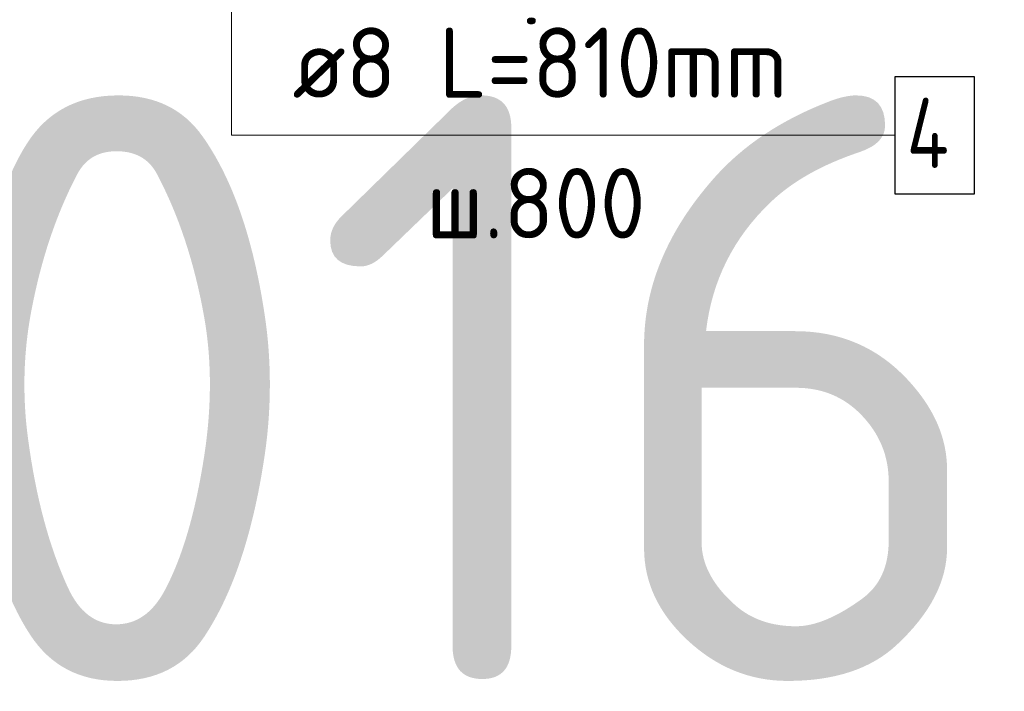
# Model space of a CAD drawing. Header units: metres. Extents: x -38 to 97, y -15 to 21.
# Tile 61 of 87: x 72.428 to 72.848, y 7.942 to 8.229. Entities that reach past the tile are written whole.
import ezdxf

# ---------------------------------------------------------------- set-up
doc = ezdxf.new("R2010")
doc.units = ezdxf.units.M
doc.header["$PDMODE"] = 65
doc.layers.add('XR$3$Арм.стержн. Фиксатор', color=7, linetype='Continuous', lineweight=35, true_color=0x501e0f)
doc.layers.add('XR$5$Арм.стержн. Фиксатор', color=7, linetype='Continuous', lineweight=35, true_color=0x501e0f)
doc.layers.add('XR$3$Размерная линия_ общее', color=7, linetype='Continuous', lineweight=13)
doc.layers.add('XR$5$Размерная линия_ общее', color=7, linetype='Continuous', lineweight=13)
doc.styles.add('ISOCPEUR', font='txt')
doc.dimstyles.new('DIMSTYLE_11', dxfattribs={"dimtxt": 0.033, "dimasz": 0.0375, "dimexe": 0, "dimexo": 0, "dimgap": 0.0165, "dimtad": 2, "dimdec": 0, "dimlfac": 1000, "dimrnd": 1, "dimzin": 12, "dimdsep": 46, "dimtxsty": 'ISOCPEUR', "dimblk1": 'ALL_ML_STRICH', "dimblk2": 'ALL_ML_STRICH', "dimsah": 1, "dimcen": 0, "dimclrd": 7, "dimclre": 256, "dimclrt": 7, "dimadec": 0, "dimazin": 0, "dimtfac": 1, "dimtdec": 0, "dimtix": 1, "dimtmove": 2, "dimatfit": 3, "dimfxl": 0, "dimtvp": 1.2, "dimtzin": 0, "dimlwd": 0, "dimlwe": -3, "dimarcsym": 0})

# ---------------------------------------------------------------- blocks, each defined once
blk = doc.blocks.new('ALL_ML_STRICH')
at = {"color": 0, "linetype": 'ByBlock', "lineweight": -2}
for p, q in [((0, -0.5), (0, 0.5)), ((-0.3, -0.3), (0.3, 0.3)), ((-1, 0), (0.5, 0))]:
    blk.add_line(p, q, dxfattribs=at)
blk = doc.blocks.new('*D138')
at = {"layer": 'DEFPOINTS', "color": 7, "linetype": 'Continuous', "lineweight": 13, "transparency": 33554687}
for p in [(72.5769, 8.36188), (72.61689, 8.36188), (72.5769, 8.33188)]:
    blk.add_point(p, dxfattribs=at)
at = {"layer": 'XR$3$Размерная линия_ общее', "color": 253, "linetype": 'Continuous', "lineweight": -2, "true_color": 0xa0a0a0, "transparency": 33554687}
for p, q in [((72.5969, 8.36188), (72.61689, 8.36188)), ((72.5969, 8.33188), (72.61689, 8.33188))]:
    blk.add_line(p, q, dxfattribs=at)
at = {"layer": 'XR$3$Размерная линия_ общее', "color": 7, "linetype": 'Continuous', "lineweight": -2, "transparency": 33554687}
blk.add_line((72.61689, 8.36188), (72.61689, 8.33188), dxfattribs=at)
at = {"layer": 'XR$3$Размерная линия_ общее', "color": 7, "linetype": 'Continuous', "lineweight": 13, "transparency": 33554687, "xscale": 0.0375, "yscale": 0.0375, "zscale": 0.0375}
for p, rotation in [((72.61689, 8.36188), 90), ((72.61689, 8.33188), 270)]:
    blk.add_blockref('ALL_ML_STRICH', p, dxfattribs=dict(at, rotation=rotation))
at = {"layer": 'XR$3$Размерная линия_ общее', "color": 7, "linetype": 'Continuous', "lineweight": 13, "transparency": 33554687, "insert": (72.59289, 8.29345), "char_height": 0.033, "width": 0.066, "attachment_point": 5, "rotation": 90, "style": 'ISOCPEUR'}
blk.add_mtext('\\A1;{30}', dxfattribs=at)
at = {"layer": 'XR$3$Размерная линия_ общее', "color": 7, "linetype": 'Continuous', "lineweight": 13, "transparency": 33554687, "insert": (72.67143, 8.26997), "char_height": 0.027, "width": 0.00135, "attachment_point": 1, "rotation": 270, "line_spacing_factor": 0.60241, "style": 'ISOCPEUR'}
blk.add_mtext('з.с.', dxfattribs=at)
blk = doc.blocks.new('*D381')
at = {"layer": 'DEFPOINTS', "color": 7, "linetype": 'Continuous', "lineweight": 13, "transparency": 33554687}
for p in [(72.5769, 8.36188), (72.61689, 8.36188), (72.5769, 8.33188)]:
    blk.add_point(p, dxfattribs=at)
at = {"layer": 'XR$5$Размерная линия_ общее', "color": 253, "linetype": 'Continuous', "lineweight": -2, "true_color": 0xa0a0a0, "transparency": 33554687}
for p, q in [((72.5969, 8.36188), (72.61689, 8.36188)), ((72.5969, 8.33188), (72.61689, 8.33188))]:
    blk.add_line(p, q, dxfattribs=at)
at = {"layer": 'XR$5$Размерная линия_ общее', "color": 7, "linetype": 'Continuous', "lineweight": -2, "transparency": 33554687}
blk.add_line((72.61689, 8.36188), (72.61689, 8.33188), dxfattribs=at)
at = {"layer": 'XR$5$Размерная линия_ общее', "color": 7, "linetype": 'Continuous', "lineweight": 13, "transparency": 33554687, "xscale": 0.0375, "yscale": 0.0375, "zscale": 0.0375}
for p, rotation in [((72.61689, 8.36188), 90), ((72.61689, 8.33188), 270)]:
    blk.add_blockref('ALL_ML_STRICH', p, dxfattribs=dict(at, rotation=rotation))
at = {"layer": 'XR$5$Размерная линия_ общее', "color": 7, "linetype": 'Continuous', "lineweight": 13, "transparency": 33554687, "insert": (72.59289, 8.29345), "char_height": 0.033, "width": 0.066, "attachment_point": 5, "rotation": 90, "style": 'ISOCPEUR'}
blk.add_mtext('\\A1;{30}', dxfattribs=at)
at = {"layer": 'XR$5$Размерная линия_ общее', "color": 7, "linetype": 'Continuous', "lineweight": 13, "transparency": 33554687, "insert": (72.67143, 8.26997), "char_height": 0.027, "width": 0.00135, "attachment_point": 1, "rotation": 270, "line_spacing_factor": 0.60241, "style": 'ISOCPEUR'}
blk.add_mtext('з.с.', dxfattribs=at)

msp = doc.modelspace()

# ---------------------------------------------------------------- linework, layer by layer
at = {"layer": 'XR$3$Арм.стержн. Фиксатор', "color": 7, "linetype": 'Continuous', "lineweight": 13, "transparency": 33554687}
for q in [(72.51841, 8.38588), (72.80141, 8.17967)]:
    msp.add_line((72.51841, 8.17967), q, dxfattribs=at)
at = {"layer": 'XR$3$Арм.стержн. Фиксатор', "color": 7, "linetype": 'Continuous', "lineweight": 25, "transparency": 33554687}
msp.add_lwpolyline([(72.80141, 8.15467), (72.83541, 8.15467), (72.83541, 8.20467), (72.80141, 8.20467), (72.80141, 8.15467)], dxfattribs=at)
at = {"layer": 'XR$5$Арм.стержн. Фиксатор', "color": 7, "linetype": 'Continuous', "lineweight": 13, "transparency": 33554687}
for q in [(72.51841, 8.38588), (72.80141, 8.17967)]:
    msp.add_line((72.51841, 8.17967), q, dxfattribs=at)
at = {"layer": 'XR$5$Арм.стержн. Фиксатор', "color": 7, "linetype": 'Continuous', "lineweight": 25, "transparency": 33554687}
msp.add_lwpolyline([(72.80141, 8.15467), (72.83541, 8.15467), (72.83541, 8.20467), (72.80141, 8.20467), (72.80141, 8.15467)], dxfattribs=at)

# ---------------------------------------------------------------- texts
at = {"color": 7, "linetype": 'Continuous', "lineweight": 35, "transparency": 33554687, "insert": (70.35063, 7.94671), "char_height": 0.25, "width": 2.7437149, "attachment_point": 7, "style": 'ISOCPEUR'}
msp.add_mtext('\\W0.96;ГОСТ 34028-2016', dxfattribs=at)
at = {"layer": 'XR$3$Арм.стержн. Фиксатор', "color": 7, "linetype": 'Continuous', "lineweight": 25, "transparency": 33554687, "char_height": 0.03, "attachment_point": 7, "style": 'ISOCPEUR'}
for s, insert, width in [('\\W0.95;ø8 L=810mm ', (72.54441, 8.19567), 0.2511827), ('\\W0.80;4', (72.80641, 8.16567), 0.0359832), ('\\W0.95;ш.800 ', (72.60141, 8.13567), 0.1311995)]:
    msp.add_mtext(s, dxfattribs=dict(at, insert=insert, width=width))
at = {"layer": 'XR$5$Арм.стержн. Фиксатор', "color": 7, "linetype": 'Continuous', "lineweight": 25, "transparency": 33554687, "char_height": 0.03, "attachment_point": 7, "style": 'ISOCPEUR'}
for s, insert, width in [('\\W0.95;ø8 L=810mm ', (72.54441, 8.19567), 0.2511827), ('\\W0.80;4', (72.80641, 8.16567), 0.0359832), ('\\W0.95;ш.800 ', (72.60141, 8.13567), 0.1311995)]:
    msp.add_mtext(s, dxfattribs=dict(at, insert=insert, width=width))

# ---------------------------------------------------------------- dimensions: what is measured, and where the dimension line sits
at = {"layer": 'XR$3$Размерная линия_ общее', "color": 7, "linetype": 'Continuous', "lineweight": 13, "transparency": 33554687}
dim = msp.add_linear_dim(base=(72.61689, 8.33188), p1=(72.5969, 8.36188), p2=(72.5969, 8.33188), angle=270, text='<>\\Xз.с.', dimstyle='DIMSTYLE_11', override={"dimpost": '<>', "dimclrd": 7, "dimclre": 253, "dimclrt": 7, "dimlwd": 0, "dimlwe": 65533}, dxfattribs=at)
dim.commit()
dim.dimension.update_dxf_attribs({"geometry": '*D138', "text_midpoint": (72.59289, 8.29345), "dimtype": 160})
at = {"layer": 'XR$5$Размерная линия_ общее', "color": 7, "linetype": 'Continuous', "lineweight": 13, "transparency": 33554687}
dim = msp.add_linear_dim(base=(72.61689, 8.33188), p1=(72.5969, 8.36188), p2=(72.5969, 8.33188), angle=270, text='<>\\Xз.с.', dimstyle='DIMSTYLE_11', override={"dimpost": '<>', "dimclrd": 7, "dimclre": 253, "dimclrt": 7, "dimlwd": 0, "dimlwe": 65533}, dxfattribs=at)
dim.commit()
dim.dimension.update_dxf_attribs({"geometry": '*D381', "text_midpoint": (72.59289, 8.29345), "dimtype": 160})

doc.saveas('drawing.dxf')
